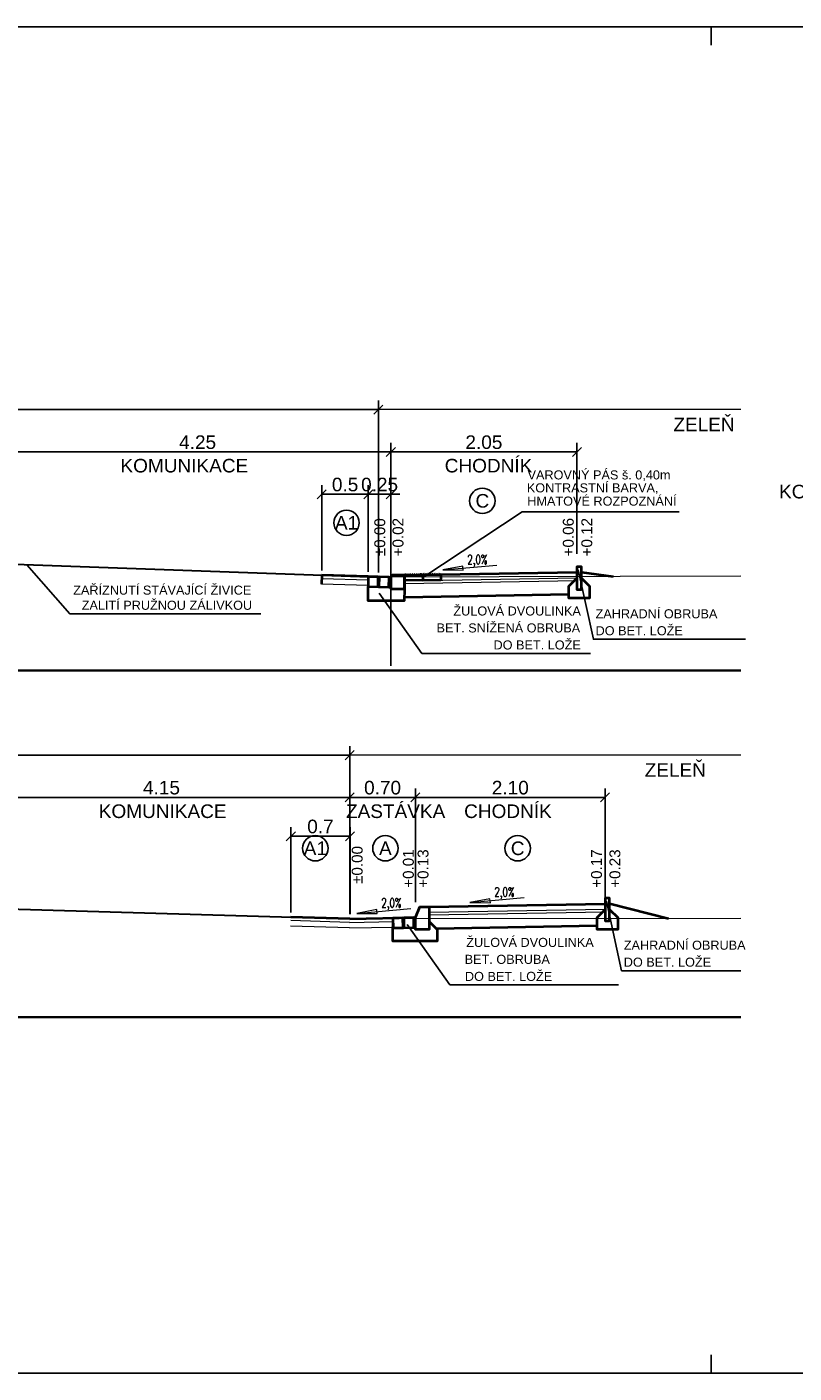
# Model space of a CAD drawing. Extents: x -698823 to -696424, y -1038555 to -1037403.
# Tile 14 of 42: x -697777 to -697769, y -1038248 to -1038233. Entities that reach past the tile are written whole.
import ezdxf
from ezdxf.enums import TextEntityAlignment as Align

# ---------------------------------------------------------------- set-up
doc = ezdxf.new("R2010")
doc.units = 0
for name, color, linetype, lineweight in [('3-řez-kóty návrh', 1, 'Continuous', 25), ('3-řez-kóty stav', 8, 'Continuous', 18), ('3-řez-návrh', 1, 'Continuous', 40), ('3-řez-popis', 7, 'Continuous', 20)]:
    doc.layers.add(name, color=color, linetype=linetype, lineweight=lineweight)
doc.styles.add('arial', font='arial.ttf')
doc.styles.add('TABULKA', font='romans.shx', dxfattribs={"width": 0.7})
doc.dimstyles.new('50', dxfattribs={"dimtxt": 0.15, "dimasz": 0.1, "dimexe": 0.1, "dimexo": 0.2, "dimgap": 0.06, "dimtad": 1, "dimrnd": 0.05, "dimzin": 0, "dimdsep": 46, "dimtxsty": 'arial', "dimblk": 'OBLIQUE', "dimcen": 0.09, "dimadec": 0, "dimazin": 0, "dimtfac": 1, "dimtix": 1, "dimtmove": 0, "dimatfit": 3, "dimldrblk": 'OBLIQUE', "dimfxl": 6, "dimfxlon": 1, "dimtolj": 1, "dimtzin": 0, "dimarcsym": 1})

# ---------------------------------------------------------------- blocks, each defined once
blk = doc.blocks.new('_OBLIQUE')
at = {"color": 0, "linetype": 'ByBlock'}
blk.add_line((-0.5, -0.5), (0.5, 0.5), dxfattribs=at)
blk = doc.blocks.new('*D249')
at = {"layer": '3-řez-kóty stav', "color": 0, "lineweight": -2}
for p, q in [((-697785.837, -1038238.48), (-697785.837, -1038236.833)), ((-697773.27, -1038238.73), (-697773.27, -1038236.833)), ((-697773.27, -1038236.933), (-697785.837, -1038236.933))]:
    blk.add_line(p, q, dxfattribs=at)
at = {"layer": '3-řez-kóty stav', "color": 0, "lineweight": -2, "xscale": 0.1, "yscale": 0.1, "zscale": 0.1}
for p, rotation in [((-697785.837, -1038236.933), 180.0000000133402), ((-697773.27, -1038236.933), 1.334020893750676e-08)]:
    blk.add_blockref('_OBLIQUE', p, dxfattribs=dict(at, rotation=rotation))
at = {"layer": '3-řez-kóty stav', "color": 0, "insert": (-697779.554, -1038236.827), "char_height": 0.15, "attachment_point": 5, "rotation": 0, "style": 'arial'}
blk.add_mtext('\\A1;12.55', dxfattribs=at)
blk = doc.blocks.new('*D259')
at = {"layer": '3-řez-kóty návrh', "color": 0, "lineweight": -2}
for p, q in [((-697777.394, -1038238.535), (-697777.394, -1038237.299)), ((-697773.133, -1038239.76), (-697773.133, -1038237.299)), ((-697777.394, -1038237.399), (-697773.133, -1038237.399))]:
    blk.add_line(p, q, dxfattribs=at)
at = {"layer": '3-řez-kóty návrh', "color": 0, "lineweight": -2, "xscale": 0.1, "yscale": 0.1, "zscale": 0.1, "rotation": 180}
blk.add_blockref('_OBLIQUE', (-697777.394, -1038237.399), dxfattribs=at)
at = {"layer": '3-řez-kóty návrh', "color": 0, "lineweight": -2, "xscale": 0.1, "yscale": 0.1, "zscale": 0.1}
blk.add_blockref('_OBLIQUE', (-697773.133, -1038237.399), dxfattribs=at)
at = {"layer": '3-řez-kóty návrh', "color": 0, "insert": (-697775.263, -1038237.293), "char_height": 0.15, "attachment_point": 5, "style": 'arial'}
blk.add_mtext('\\A1;4.25', dxfattribs=at)
blk = doc.blocks.new('VAROVNNÝ PÁS 60')
for p, q in [((0, 0), (0, -0.06)), ((0.2, 0), (0, 0)), ((0.021, 0.01), (0.021, 0.01)), ((0.061, 0.01), (0.061, 0.01)), ((0.101, 0.01), (0.101, 0.01)), ((0.141, 0.01), (0.141, 0.01)), ((0.181, 0.01), (0.181, 0.01)), ((0.2, 0), (0.2, -0.06)), ((0, -0.06), (0.2, -0.06))]:
    blk.add_line(p, q)
for centre, start, end in [((0.021, 0), 90, 180), ((0.021, 0), 0, 90), ((0.061, 0), 90, 180), ((0.061, 0), 0, 90), ((0.101, 0), 90, 180), ((0.101, 0), 0, 90), ((0.141, 0), 90, 180), ((0.141, 0), 0, 90), ((0.181, 0), 90, 180), ((0.181, 0), 0, 90)]:
    blk.add_arc(centre, 0.01, start, end)
blk = doc.blocks.new('*D260')
at = {"layer": '3-řez-kóty návrh', "color": 0, "lineweight": -2}
for p, q in [((-697773.133, -1038238.582), (-697773.133, -1038237.299)), ((-697771.081, -1038238.523), (-697771.081, -1038237.299)), ((-697771.081, -1038237.399), (-697773.133, -1038237.399))]:
    blk.add_line(p, q, dxfattribs=at)
at = {"layer": '3-řez-kóty návrh', "color": 0, "lineweight": -2, "xscale": 0.1, "yscale": 0.1, "zscale": 0.1, "rotation": 180}
blk.add_blockref('_OBLIQUE', (-697773.133, -1038237.399), dxfattribs=at)
at = {"layer": '3-řez-kóty návrh', "color": 0, "lineweight": -2, "xscale": 0.1, "yscale": 0.1, "zscale": 0.1}
blk.add_blockref('_OBLIQUE', (-697771.081, -1038237.399), dxfattribs=at)
at = {"layer": '3-řez-kóty návrh', "color": 0, "insert": (-697772.107, -1038237.293), "char_height": 0.15, "attachment_point": 5, "style": 'arial'}
blk.add_mtext('\\A1;2.05', dxfattribs=at)
blk = doc.blocks.new('*D265')
at = {"layer": '3-řez-kóty návrh', "color": 0, "lineweight": -2}
for p, q in [((-697777.735, -1038242.366), (-697777.735, -1038241.111)), ((-697773.586, -1038242.322), (-697773.586, -1038241.111)), ((-697777.735, -1038241.211), (-697773.586, -1038241.211))]:
    blk.add_line(p, q, dxfattribs=at)
at = {"layer": '3-řez-kóty návrh', "color": 0, "lineweight": -2, "xscale": 0.1, "yscale": 0.1, "zscale": 0.1, "rotation": 180}
blk.add_blockref('_OBLIQUE', (-697777.735, -1038241.211), dxfattribs=at)
at = {"layer": '3-řez-kóty návrh', "color": 0, "lineweight": -2, "xscale": 0.1, "yscale": 0.1, "zscale": 0.1}
blk.add_blockref('_OBLIQUE', (-697773.586, -1038241.211), dxfattribs=at)
at = {"layer": '3-řez-kóty návrh', "color": 0, "insert": (-697775.661, -1038241.104), "char_height": 0.15, "attachment_point": 5, "style": 'arial'}
blk.add_mtext('\\A1;4.15', dxfattribs=at)
blk = doc.blocks.new('*D270')
at = {"layer": '3-řez-kóty stav', "color": 0, "lineweight": -2}
for p, q in [((-697785.349, -1038242.291), (-697785.349, -1038240.645)), ((-697773.586, -1038242.499), (-697773.586, -1038240.645)), ((-697773.586, -1038240.745), (-697785.349, -1038240.745))]:
    blk.add_line(p, q, dxfattribs=at)
at = {"layer": '3-řez-kóty stav', "color": 0, "lineweight": -2, "xscale": 0.1, "yscale": 0.1, "zscale": 0.1}
for p, rotation in [((-697785.349, -1038240.745), 180.0000000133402), ((-697773.586, -1038240.745), 1.334020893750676e-08)]:
    blk.add_blockref('_OBLIQUE', p, dxfattribs=dict(at, rotation=rotation))
at = {"layer": '3-řez-kóty stav', "color": 0, "insert": (-697779.467, -1038240.638), "char_height": 0.15, "attachment_point": 5, "rotation": 0, "style": 'arial'}
blk.add_mtext('\\A1;11.75', dxfattribs=at)
blk = doc.blocks.new('*D271')
at = {"layer": '3-řez-kóty návrh', "color": 0, "lineweight": -2}
for p, q in [((-697773.586, -1038242.366), (-697773.586, -1038241.111)), ((-697772.862, -1038242.322), (-697772.862, -1038241.111)), ((-697773.586, -1038241.211), (-697772.862, -1038241.211))]:
    blk.add_line(p, q, dxfattribs=at)
at = {"layer": '3-řez-kóty návrh', "color": 0, "lineweight": -2, "xscale": 0.1, "yscale": 0.1, "zscale": 0.1, "rotation": 180}
blk.add_blockref('_OBLIQUE', (-697773.586, -1038241.211), dxfattribs=at)
at = {"layer": '3-řez-kóty návrh', "color": 0, "lineweight": -2, "xscale": 0.1, "yscale": 0.1, "zscale": 0.1}
blk.add_blockref('_OBLIQUE', (-697772.862, -1038241.211), dxfattribs=at)
at = {"layer": '3-řez-kóty návrh', "color": 0, "insert": (-697773.224, -1038241.104), "char_height": 0.15, "attachment_point": 5, "style": 'arial'}
blk.add_mtext('\\A1;0.70', dxfattribs=at)
blk = doc.blocks.new('*D272')
at = {"layer": '3-řez-kóty návrh', "color": 0, "lineweight": -2}
for p, q in [((-697772.862, -1038242.366), (-697772.862, -1038241.111)), ((-697770.771, -1038242.322), (-697770.771, -1038241.111)), ((-697772.862, -1038241.211), (-697770.771, -1038241.211))]:
    blk.add_line(p, q, dxfattribs=at)
at = {"layer": '3-řez-kóty návrh', "color": 0, "lineweight": -2, "xscale": 0.1, "yscale": 0.1, "zscale": 0.1, "rotation": 180}
blk.add_blockref('_OBLIQUE', (-697772.862, -1038241.211), dxfattribs=at)
at = {"layer": '3-řez-kóty návrh', "color": 0, "lineweight": -2, "xscale": 0.1, "yscale": 0.1, "zscale": 0.1}
blk.add_blockref('_OBLIQUE', (-697770.771, -1038241.211), dxfattribs=at)
at = {"layer": '3-řez-kóty návrh', "color": 0, "insert": (-697771.816, -1038241.104), "char_height": 0.15, "attachment_point": 5, "style": 'arial'}
blk.add_mtext('\\A1;2.10', dxfattribs=at)
blk = doc.blocks.new('*D392')
at = {"layer": '3-řez-kóty návrh', "color": 0, "lineweight": -2}
for p, q in [((-697773.894, -1038238.708), (-697773.894, -1038237.766)), ((-697773.894, -1038237.866), (-697773.381, -1038237.866)), ((-697773.381, -1038238.724), (-697773.381, -1038237.766))]:
    blk.add_line(p, q, dxfattribs=at)
at = {"layer": '3-řez-kóty návrh', "color": 0, "lineweight": -2, "xscale": 0.1, "yscale": 0.1, "zscale": 0.1, "rotation": 180}
blk.add_blockref('_OBLIQUE', (-697773.894, -1038237.866), dxfattribs=at)
at = {"layer": '3-řez-kóty návrh', "color": 0, "lineweight": -2, "xscale": 0.1, "yscale": 0.1, "zscale": 0.1}
blk.add_blockref('_OBLIQUE', (-697773.381, -1038237.866), dxfattribs=at)
at = {"layer": '3-řez-kóty návrh', "color": 0, "insert": (-697773.637, -1038237.76), "char_height": 0.15, "attachment_point": 5, "style": 'arial'}
blk.add_mtext('\\A1;0.5', dxfattribs=at)
blk = doc.blocks.new('*D393')
at = {"layer": '3-řez-kóty návrh', "color": 0, "lineweight": -2}
for p, q in [((-697773.381, -1038237.866), (-697773.481, -1038237.866)), ((-697773.381, -1038238.724), (-697773.381, -1038237.766)), ((-697773.381, -1038237.866), (-697773.133, -1038237.866)), ((-697773.133, -1038238.68), (-697773.133, -1038237.766)), ((-697773.133, -1038237.866), (-697773.033, -1038237.866))]:
    blk.add_line(p, q, dxfattribs=at)
at = {"layer": '3-řez-kóty návrh', "color": 0, "lineweight": -2, "xscale": 0.1, "yscale": 0.1, "zscale": 0.1}
blk.add_blockref('_OBLIQUE', (-697773.381, -1038237.866), dxfattribs=at)
at = {"layer": '3-řez-kóty návrh', "color": 0, "lineweight": -2, "xscale": 0.1, "yscale": 0.1, "zscale": 0.1, "rotation": 180}
blk.add_blockref('_OBLIQUE', (-697773.133, -1038237.866), dxfattribs=at)
at = {"layer": '3-řez-kóty návrh', "color": 0, "insert": (-697773.257, -1038237.76), "char_height": 0.15, "attachment_point": 5, "style": 'arial'}
blk.add_mtext('\\A1;0.25', dxfattribs=at)
blk = doc.blocks.new('*D394')
at = {"layer": '3-řez-kóty návrh', "color": 0, "lineweight": -2}
for p, q in [((-697774.235, -1038242.48), (-697774.235, -1038241.539)), ((-697773.583, -1038242.497), (-697773.583, -1038241.539)), ((-697774.235, -1038241.639), (-697773.583, -1038241.639))]:
    blk.add_line(p, q, dxfattribs=at)
at = {"layer": '3-řez-kóty návrh', "color": 0, "lineweight": -2, "xscale": 0.1, "yscale": 0.1, "zscale": 0.1, "rotation": 180}
blk.add_blockref('_OBLIQUE', (-697774.235, -1038241.639), dxfattribs=at)
at = {"layer": '3-řez-kóty návrh', "color": 0, "lineweight": -2, "xscale": 0.1, "yscale": 0.1, "zscale": 0.1}
blk.add_blockref('_OBLIQUE', (-697773.583, -1038241.639), dxfattribs=at)
at = {"layer": '3-řez-kóty návrh', "color": 0, "insert": (-697773.909, -1038241.532), "char_height": 0.15, "attachment_point": 5, "style": 'arial'}
blk.add_mtext('\\A1;0.7', dxfattribs=at)
blk = doc.blocks.new('4A4')
for p, q in [((-420, 297), (-420, 293)), ((-420, 0), (-420, 4))]:
    blk.add_line(p, q)
blk.add_lwpolyline([(-420, 0), (-840, 0), (-840, 297), (0, 297), (0, 0), (-420, 0)])

msp = doc.modelspace()

# ---------------------------------------------------------------- linework, layer by layer
at = {"layer": '3-řez-kóty návrh'}
for p, q in [((-697772.782, -1038238.786), (-697771.687, -1038238.062)), ((-697771.687, -1038238.062), (-697769.955, -1038238.062))]:
    msp.add_line(p, q, dxfattribs=at)
for points in [[(-697777.144, -1038238.644), (-697776.673, -1038239.185), (-697774.567, -1038239.185)], [(-697769.223, -1038239.466), (-697770.899, -1038239.466), (-697771.067, -1038238.701)], [(-697770.932, -1038239.623), (-697772.791, -1038239.623), (-697773.262, -1038238.956)], [(-697769.276, -1038243.122), (-697770.589, -1038243.122), (-697770.756, -1038242.357)], [(-697770.622, -1038243.279), (-697772.481, -1038243.279), (-697772.952, -1038242.612)]]:
    msp.add_lwpolyline(points, dxfattribs=at)
for centre in [(-697772.124, -1038237.939), (-697773.621, -1038238.181), (-697773.965, -1038241.772), (-697773.193, -1038241.772), (-697771.735, -1038241.772)]:
    msp.add_circle(centre, 0.14, dxfattribs=at)
at = {"layer": '3-řez-kóty stav'}
for p, q in [((-697769.276, -1038236.933), (-697773.27, -1038236.933)), ((-697769.276, -1038238.771), (-697773.27, -1038238.78)), ((-697769.276, -1038240.745), (-697773.586, -1038240.745)), ((-697769.276, -1038242.547), (-697773.586, -1038242.549))]:
    msp.add_line(p, q, dxfattribs=at)
at = {"layer": '3-řez-kóty stav', "lineweight": 30}
for p, q in [((-697779.336, -1038238.567), (-697773.27, -1038238.78)), ((-697779.774, -1038242.37), (-697773.586, -1038242.549))]:
    msp.add_line(p, q, dxfattribs=at)
at = {"layer": '3-řez-návrh'}
for p, q in [((-697773.894, -1038238.758), (-697773.897, -1038238.858)), ((-697773.381, -1038238.774), (-697773.894, -1038238.758)), ((-697773.011, -1038238.76), (-697771.081, -1038238.727)), ((-697772.984, -1038239), (-697771.171, -1038238.969)), ((-697772.712, -1038242.416), (-697770.771, -1038242.383)), ((-697773.586, -1038242.549), (-697774.235, -1038242.53)), ((-697773.586, -1038242.549), (-697772.862, -1038242.537)), ((-697772.635, -1038242.655), (-697770.86, -1038242.625))]:
    msp.add_line(p, q, dxfattribs=at)
at = {"layer": '3-řez-návrh', "color": 30, "lineweight": 20}
for p, q in [((-697772.983, -1038238.82), (-697771.08, -1038238.787)), ((-697773.384, -1038238.874), (-697773.897, -1038238.858)), ((-697773.382, -1038238.814), (-697773.895, -1038238.798)), ((-697772.983, -1038238.85), (-697771.08, -1038238.817)), ((-697772.712, -1038242.476), (-697770.77, -1038242.443)), ((-697772.712, -1038242.506), (-697770.769, -1038242.473)), ((-697773.589, -1038242.649), (-697774.238, -1038242.63)), ((-697773.587, -1038242.589), (-697774.237, -1038242.57)), ((-697773.585, -1038242.589), (-697773.109, -1038242.581)), ((-697773.584, -1038242.649), (-697773.108, -1038242.641))]:
    msp.add_line(p, q, dxfattribs=at)
at = {"layer": '3-řez-návrh', "color": 3}
for p, q in [((-697771.031, -1038238.726), (-697770.683, -1038238.774)), ((-697770.721, -1038242.382), (-697770.072, -1038242.548))]:
    msp.add_line(p, q, dxfattribs=at)
at = {"layer": '3-řez-návrh'}
for points in [[(-697773.384, -1038238.885), (-697773.274, -1038238.888), (-697773.271, -1038238.778), (-697773.381, -1038238.775)], [(-697773.264, -1038238.888), (-697773.154, -1038238.89), (-697773.151, -1038238.78), (-697773.261, -1038238.778)], [(-697772.862, -1038242.537), (-697772.812, -1038242.417), (-697772.712, -1038242.416), (-697772.712, -1038242.666), (-697772.862, -1038242.667)], [(-697773.108, -1038242.651), (-697772.998, -1038242.649), (-697773, -1038242.539), (-697773.11, -1038242.541)], [(-697772.988, -1038242.648), (-697772.878, -1038242.646), (-697772.88, -1038242.536), (-697772.99, -1038242.538)]]:
    msp.add_lwpolyline(points, close=True, dxfattribs=at)
msp.add_lwpolyline([(-697773.133, -1038238.91), (-697773.133, -1038238.78), (-697773.133, -1038238.91), (-697772.983, -1038238.91), (-697772.983, -1038238.76), (-697773.113, -1038238.76, 0.414214), (-697773.133, -1038238.78)], format="xyb", dxfattribs=at)
for points in [[(-697771.031, -1038238.727), (-697771.031, -1038238.667), (-697771.081, -1038238.667), (-697771.081, -1038238.917), (-697771.031, -1038238.917), (-697771.031, -1038238.727)], [(-697772.983, -1038238.821), (-697772.983, -1038238.911), (-697772.985, -1038239.041), (-697773.383, -1038239.041), (-697773.383, -1038238.958), (-697773.383, -1038238.885)], [(-697771.031, -1038238.792), (-697770.942, -1038238.881), (-697770.942, -1038239.012), (-697771.171, -1038239.012), (-697771.171, -1038238.881), (-697771.081, -1038238.792)], [(-697770.721, -1038242.383), (-697770.721, -1038242.323), (-697770.771, -1038242.323), (-697770.771, -1038242.573), (-697770.721, -1038242.573), (-697770.721, -1038242.383)], [(-697770.721, -1038242.448), (-697770.632, -1038242.537), (-697770.632, -1038242.667), (-697770.86, -1038242.667), (-697770.86, -1038242.537), (-697770.771, -1038242.448)], [(-697772.712, -1038242.578), (-697772.623, -1038242.667), (-697772.623, -1038242.798), (-697773.112, -1038242.798), (-697773.112, -1038242.678), (-697773.109, -1038242.596)]]:
    msp.add_lwpolyline(points, dxfattribs=at)
at = {"layer": '3-řez-popis', "lineweight": 35}
for p, q in [((-697790.102, -1038239.81), (-697769.276, -1038239.81)), ((-697790.102, -1038243.636), (-697769.276, -1038243.636))]:
    msp.add_line(p, q, dxfattribs=at)
at = {"layer": '3-řez-popis', "color": 1}
for points in [[(-697772.561, -1038238.702), (-697772.335, -1038238.704), (-697772.339, -1038238.659), (-697772.561, -1038238.702), (-697771.963, -1038238.648)], [(-697772.262, -1038242.37), (-697772.036, -1038242.372), (-697772.04, -1038242.328), (-697772.262, -1038242.37), (-697771.665, -1038242.316)], [(-697773.508, -1038242.491), (-697773.282, -1038242.493), (-697773.286, -1038242.448), (-697773.508, -1038242.491), (-697772.911, -1038242.436)]]:
    msp.add_lwpolyline(points, dxfattribs=at)

# ---------------------------------------------------------------- block references
at = {"ltscale": 0.1, "xscale": 0.05, "yscale": 0.05, "zscale": 0.05}
msp.add_blockref('4A4', (-697748.602, -1038247.561), dxfattribs=at)
at = {"layer": '3-řez-návrh', "xscale": -1, "rotation": 0.9842948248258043}
for p in [(-697772.783, -1038238.756), (-697772.583, -1038238.753)]:
    msp.add_blockref('VAROVNNÝ PÁS 60', p, dxfattribs=at)

# ---------------------------------------------------------------- texts
at = {"layer": '3-řez-kóty návrh', "style": 'arial'}
for s, p in [('CHODNÍK', (-697772.056, -1038237.626)), ('KOMUNIKACE', (-697775.409, -1038237.626)), ('KOMUNIKACE', (-697775.648, -1038241.438)), ('ZASTÁVKA', (-697773.08, -1038241.438)), ('CHODNÍK', (-697771.842, -1038241.438))]:
    msp.add_text(s, height=0.15, rotation=0.0051, dxfattribs=at).set_placement(p, align=Align.CENTER)
for s, rotation, p in [('VAROVNÝ PÁS š. 0,40m', 360, (-697771.626, -1038237.703)), ('KONTRASTNÍ BARVA, ', 360, (-697771.634, -1038237.846)), ('HMATOVÉ ROZPOZNÁNÍ', 360, (-697771.629, -1038237.992)), ('ZAŘÍZNUTÍ STÁVAJÍCÍ ŽIVICE', 0, (-697776.634, -1038238.974)), ('ZALITÍ PRUŽNOU ZÁLIVKOU', 0, (-697776.54, -1038239.141)), ('ŽULOVÁ DVOULINKA', 0, (-697772.443, -1038239.204)), ('ZAHRADNÍ OBRUBA', 360, (-697770.876, -1038239.235)), ('BET. SNÍŽENÁ OBRUBA', 0, (-697772.629, -1038239.391)), ('DO BET. LOŽE', 360, (-697770.876, -1038239.422)), ('DO BET. LOŽE', 0, (-697772.001, -1038239.579)), ('ŽULOVÁ DVOULINKA', 0, (-697772.301, -1038242.86)), ('ZAHRADNÍ OBRUBA', 360, (-697770.565, -1038242.891)), ('BET. OBRUBA', 0, (-697772.319, -1038243.047)), ('DO BET. LOŽE', 360, (-697770.565, -1038243.078)), ('DO BET. LOŽE', 0, (-697772.316, -1038243.235))]:
    msp.add_text(s, height=0.1, rotation=rotation, dxfattribs=at).set_placement(p)
for s, p in [('C', (-697772.124, -1038237.939)), ('A1', (-697773.621, -1038238.181)), ('A1', (-697773.965, -1038241.772)), ('A', (-697773.193, -1038241.772)), ('C', (-697771.735, -1038241.772))]:
    msp.add_text(s, height=0.15, dxfattribs=at).set_placement(p, align=Align.MIDDLE_CENTER)
at = {"layer": '3-řez-kóty stav', "style": 'arial'}
for s, p in [('ZELEŇ', (-697769.681, -1038237.172)), ('KOMUNIKACE', (-697768.149, -1038237.912)), ('ZELEŇ', (-697769.997, -1038240.983))]:
    msp.add_text(s, height=0.15, rotation=0.0051, dxfattribs=at).set_placement(p, align=Align.CENTER)
at = {"layer": '3-řez-popis', "color": 1, "style": 'arial'}
for s, p in [('%%P0.00', (-697773.195, -1038238.34)), ('+0.02', (-697772.994, -1038238.34)), ('+0.06', (-697771.117, -1038238.34)), ('+0.12', (-697770.913, -1038238.34)), ('%%P0.00', (-697773.444, -1038241.956)), ('+0.01', (-697772.88, -1038241.996)), ('+0.13', (-697772.718, -1038241.996)), ('+0.17', (-697770.806, -1038241.996)), ('+0.23', (-697770.603, -1038241.996))]:
    msp.add_text(s, height=0.12, rotation=90, dxfattribs=at).set_placement(p, align=Align.CENTER)
at = {"layer": '3-řez-popis', "color": 1, "style": 'TABULKA', "width": 0.7}
for p in [(-697772.179, -1038238.586), (-697771.881, -1038242.254), (-697773.127, -1038242.374)]:
    msp.add_text('2,0%%%', height=0.1, rotation=0, dxfattribs=at).set_placement(p, align=Align.MIDDLE_CENTER)

# ---------------------------------------------------------------- dimensions: what is measured, and where the dimension line sits
at = {"layer": '3-řez-kóty návrh'}
for base, p1, p2, override, picture, middle in [((-697773.133, -1038237.399), (-697777.394, -1038238.585), (-697773.133, -1038239.81), {"dimexo": 0.05, "dimgap": 0.03}, '*D259', (-697775.263, -1038237.293)), ((-697773.133, -1038237.399), (-697771.081, -1038238.573), (-697773.133, -1038238.632), {"dimexo": 0.05, "dimgap": 0.03}, '*D260', (-697772.107, -1038237.293)), ((-697773.381, -1038237.866), (-697773.894, -1038238.758), (-697773.381, -1038238.774), {"dimexo": 0.05, "dimgap": 0.03, "dimdec": 1}, '*D392', (-697773.637, -1038237.76)), ((-697773.133, -1038237.866), (-697773.381, -1038238.774), (-697773.133, -1038238.73), {"dimexo": 0.05, "dimgap": 0.03}, '*D393', (-697773.257, -1038237.76)), ((-697773.586, -1038241.211), (-697777.735, -1038242.416), (-697773.586, -1038242.372), {"dimexo": 0.05, "dimgap": 0.03}, '*D265', (-697775.661, -1038241.104)), ((-697772.862, -1038241.211), (-697773.586, -1038242.416), (-697772.862, -1038242.372), {"dimexo": 0.05, "dimgap": 0.03}, '*D271', (-697773.224, -1038241.104)), ((-697770.771, -1038241.211), (-697772.862, -1038242.416), (-697770.771, -1038242.372), {"dimexo": 0.05, "dimgap": 0.03}, '*D272', (-697771.816, -1038241.104)), ((-697773.583, -1038241.639), (-697774.235, -1038242.53), (-697773.583, -1038242.547), {"dimexo": 0.05, "dimgap": 0.03, "dimdec": 1}, '*D394', (-697773.909, -1038241.532))]:
    dim = msp.add_linear_dim(base=base, p1=p1, p2=p2, dimstyle='50', override=override, dxfattribs=at)
    dim.commit()
    dim.dimension.update_dxf_attribs({"geometry": picture, "text_midpoint": middle})
at = {"layer": '3-řez-kóty stav'}
for base, p1, p2, picture, middle in [((-697785.837, -1038236.933), (-697773.27, -1038238.78), (-697785.837, -1038238.53), '*D249', (-697779.554, -1038236.827)), ((-697785.349, -1038240.745), (-697773.586, -1038242.549), (-697785.349, -1038242.341), '*D270', (-697779.467, -1038240.638))]:
    dim = msp.add_linear_dim(base=base, p1=p1, p2=p2, angle=0, dimstyle='50', override={"dimexo": 0.05, "dimgap": 0.03}, dxfattribs=at)
    dim.commit()
    dim.dimension.update_dxf_attribs({"geometry": picture, "text_midpoint": middle})

doc.saveas('drawing.dxf')
